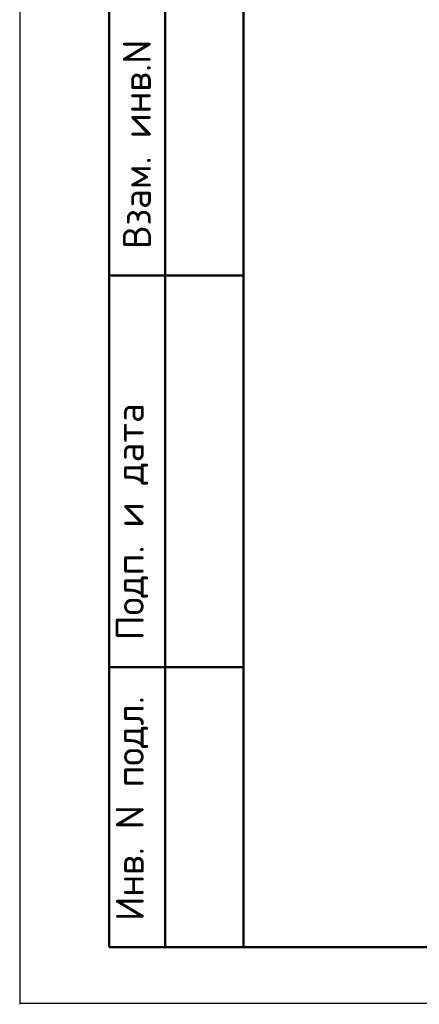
# Model space of a CAD drawing. Header units: millimetres. Extents: x 0 to 21000, y -5 to 14855.
# Tile 1 of 31: x 0 to 1787, y -5 to 4392. Entities that reach past the tile are written whole.
import ezdxf

# ---------------------------------------------------------------- set-up
doc = ezdxf.new("R2010")
doc.units = ezdxf.units.MM
doc.layers.add('Standard', color=7, linetype='Continuous', lineweight=25)
doc.styles.add('ISOCPEUR', font='txt')

msp = doc.modelspace()

# ---------------------------------------------------------------- linework, layer by layer
at = {"layer": 'Standard', "color": 7, "linetype": 'Continuous', "lineweight": 25, "transparency": 33554687}
msp.add_line((1000, 14600), (1000, 529.1), dxfattribs=at)
at = {"layer": 'Standard', "color": 7, "linetype": 'Continuous', "lineweight": 50, "transparency": 33554687}
for p, q in [((400, 250), (400, 4500)), ((400, 250), (400, 4500)), ((650, 250), (650, 4500)), ((400, 3250), (1000, 3250)), ((400, 1500), (1000, 1500)), ((1000, 250), (400, 250))]:
    msp.add_line(p, q, dxfattribs=at)
at = {"layer": 'Standard', "color": 7, "linetype": 'Continuous', "lineweight": 25, "transparency": 33554687}
msp.add_lwpolyline([(0, 0), (21000, 0), (21000, 14850), (0, 14850), (0, 0)], close=True, dxfattribs=at)
at = {"layer": 'Standard', "color": 220, "linetype": 'Continuous', "lineweight": 13, "transparency": 33554687}
msp.add_lwpolyline([(21000, 14650), (0, 14650), (0, -5)], dxfattribs=at)
at = {"layer": 'Standard', "color": 7, "linetype": 'Continuous', "lineweight": 50, "transparency": 33554687}
msp.add_lwpolyline([(1000, 14600), (20750, 14600), (20750, 250), (1000, 250), (1000, 14600)], close=True, dxfattribs=at)

# ---------------------------------------------------------------- texts
at = {"layer": 'Standard', "color": 7, "linetype": 'Continuous', "lineweight": 50, "transparency": 33554687, "char_height": 125, "attachment_point": 7, "rotation": 90, "style": 'ISOCPEUR'}
for s, insert, width in [('\\A1;{\\fISOCPEUR|i0|b0;\\H125.000000;\\W1.000000;\\C7;Взам. инв.N}\\P', (586.5, 3367.9), 954.549), ('\\A1;{\\fISOCPEUR|i0|b0;\\H125.000000;\\W1.000000;\\C7;Подп. и дата}\\P', (574.7, 1621.1), 1098.529), ('\\A1;{\\fISOCPEUR|i0|b0;\\H125.000000;\\W1.000000;\\C7;Инв. N подл.}\\P', (574.7, 367), 1010.897)]:
    msp.add_mtext(s, dxfattribs=dict(at, insert=insert, width=width))

doc.saveas('drawing.dxf')
